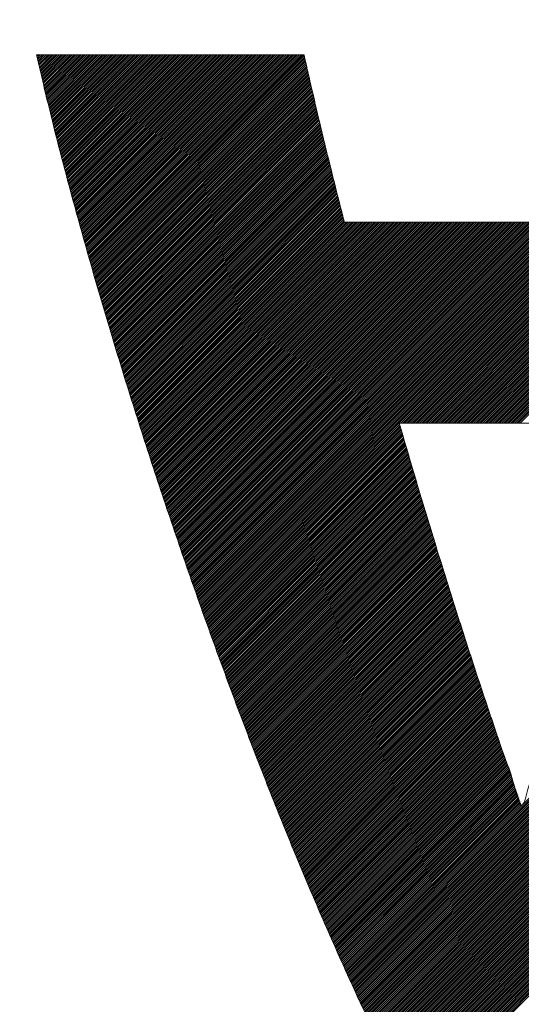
# Model space of a CAD drawing. Header units: millimetres. Extents: x 0 to 1071, y 0 to 742.
# Tile 62 of 126: x 157.36 to 159.76, y 485.36 to 490.07. Entities that reach past the tile are written whole.
import ezdxf

# ---------------------------------------------------------------- set-up
doc = ezdxf.new("R2010")
doc.units = ezdxf.units.MM
doc.header["$LTSCALE"] = 0.454724
doc.layers.add('NoLayerName_001', color=7, linetype='Continuous')
doc.layers.add('NoLayerName_002', color=7, linetype='Continuous')

# ---------------------------------------------------------------- blocks, each defined once
blk = doc.blocks.new('JZB_0009')
at = {"layer": 'NoLayerName_002', "color": 7, "linetype": 'Continuous', "lineweight": 25}
for p, q in [((23.442, 4.8402), (23.4402, 4.8384)), ((23.4509, 4.8402), (23.4419, 4.8312)), ((23.4599, 4.8402), (23.4437, 4.824)), ((23.4688, 4.8402), (23.4454, 4.8168)), ((23.4777, 4.8402), (23.4471, 4.8097)), ((23.4866, 4.8402), (23.4488, 4.8025)), ((23.4955, 4.8402), (23.4506, 4.7953)), ((23.5044, 4.8402), (23.4523, 4.7881)), ((23.5133, 4.8402), (23.454, 4.7809)), ((23.5222, 4.8402), (23.4557, 4.7737)), ((23.5311, 4.8402), (23.4575, 4.7666)), ((23.54, 4.8402), (23.4592, 4.7594)), ((23.5489, 4.8402), (23.4609, 4.7522)), ((23.5578, 4.8402), (23.4627, 4.745)), ((23.5668, 4.8402), (23.4644, 4.7378)), ((23.5757, 4.8402), (23.4661, 4.7307)), ((23.5846, 4.8402), (23.4678, 4.7235)), ((23.5935, 4.8402), (23.4696, 4.7163)), ((23.6024, 4.8402), (23.4713, 4.7091)), ((23.6113, 4.8402), (23.473, 4.7019)), ((23.6202, 4.8402), (23.4747, 4.6948)), ((23.6291, 4.8402), (23.4765, 4.6876)), ((23.638, 4.8402), (23.4782, 4.6804)), ((23.6469, 4.8402), (23.4799, 4.6732)), ((23.6558, 4.8402), (23.4817, 4.666)), ((23.6648, 4.8402), (23.4834, 4.6588)), ((23.6737, 4.8402), (23.4851, 4.6517)), ((23.6826, 4.8402), (23.4868, 4.6445)), ((23.6915, 4.8402), (23.4886, 4.6373)), ((23.7004, 4.8402), (23.4903, 4.6301)), ((23.7093, 4.8402), (23.492, 4.6229)), ((23.7182, 4.8402), (23.4937, 4.6158)), ((23.7271, 4.8402), (23.4955, 4.6086)), ((23.736, 4.8402), (23.4972, 4.6014)), ((23.7449, 4.8402), (23.4989, 4.5942)), ((23.7538, 4.8402), (23.5007, 4.587)), ((23.7627, 4.8402), (23.5024, 4.5799)), ((23.7717, 4.8402), (23.5041, 4.5727)), ((23.7806, 4.8402), (23.5058, 4.5655)), ((23.7895, 4.8402), (23.5076, 4.5583)), ((23.7984, 4.8402), (23.5093, 4.5511)), ((23.8073, 4.8402), (23.511, 4.5439)), ((23.8162, 4.8402), (23.5128, 4.5368)), ((23.8251, 4.8402), (23.5147, 4.5298)), ((23.834, 4.8402), (23.5165, 4.5227)), ((23.8429, 4.8402), (23.5183, 4.5156)), ((23.8518, 4.8402), (23.5201, 4.5085)), ((23.8607, 4.8402), (23.522, 4.5015)), ((23.8696, 4.8402), (23.5238, 4.4944)), ((23.8786, 4.8402), (23.5256, 4.4873)), ((23.8875, 4.8402), (23.5275, 4.4802)), ((23.8964, 4.8402), (23.5293, 4.4731)), ((23.9053, 4.8402), (23.5311, 4.4661)), ((23.9142, 4.8402), (23.533, 4.459)), ((23.9231, 4.8402), (23.5348, 4.4519)), ((23.932, 4.8402), (23.5366, 4.4448)), ((23.9409, 4.8402), (23.5384, 4.4377)), ((23.9498, 4.8402), (23.5403, 4.4307)), ((23.9587, 4.8402), (23.5421, 4.4236)), ((23.9676, 4.8402), (23.5439, 4.4165)), ((23.9765, 4.8402), (23.5458, 4.4094)), ((23.9855, 4.8402), (23.5476, 4.4023)), ((23.9944, 4.8402), (23.5494, 4.3953)), ((24.0033, 4.8402), (23.5512, 4.3882)), ((24.0122, 4.8402), (23.5531, 4.3811)), ((24.0211, 4.8402), (23.5549, 4.374)), ((24.03, 4.8402), (23.5567, 4.3669)), ((24.0389, 4.8402), (23.5586, 4.3599)), ((24.0478, 4.8402), (23.5604, 4.3528)), ((24.0567, 4.8402), (23.5622, 4.3457)), ((24.0656, 4.8402), (23.564, 4.3386)), ((24.0745, 4.8402), (23.5659, 4.3316)), ((24.0834, 4.8402), (23.5677, 4.3245)), ((24.0924, 4.8402), (23.5695, 4.3174)), ((24.1013, 4.8402), (23.5714, 4.3103)), ((24.1102, 4.8402), (23.5732, 4.3032)), ((24.1191, 4.8402), (23.575, 4.2962)), ((24.128, 4.8402), (23.5769, 4.2891)), ((24.1369, 4.8402), (23.5787, 4.282)), ((24.1458, 4.8402), (23.5805, 4.2749)), ((24.1547, 4.8402), (23.5823, 4.2678)), ((24.1636, 4.8402), (23.5842, 4.2608)), ((24.1725, 4.8402), (23.586, 4.2537)), ((24.1814, 4.8402), (23.5878, 4.2466)), ((24.1903, 4.8402), (23.5897, 4.2395)), ((24.1993, 4.8402), (23.5915, 4.2325)), ((24.2082, 4.8402), (23.5935, 4.2255)), ((24.2171, 4.8402), (23.5955, 4.2186)), ((24.226, 4.8402), (23.5974, 4.2117)), ((24.2349, 4.8402), (23.5994, 4.2047)), ((24.2438, 4.8402), (23.6013, 4.1978)), ((24.2527, 4.8402), (23.6033, 4.1908)), ((24.2616, 4.8402), (23.6053, 4.1839)), ((24.2705, 4.8402), (23.6072, 4.1769)), ((24.2794, 4.8402), (23.6092, 4.17)), ((24.2883, 4.8402), (23.6112, 4.163)), ((24.2972, 4.8402), (23.6131, 4.1561)), ((24.3062, 4.8402), (23.6151, 4.1491)), ((24.3151, 4.8402), (23.617, 4.1422)), ((24.324, 4.8402), (23.619, 4.1352)), ((24.3329, 4.8402), (23.621, 4.1283)), ((24.3418, 4.8402), (23.6229, 4.1213)), ((24.3507, 4.8402), (23.6249, 4.1144)), ((24.3596, 4.8402), (23.6268, 4.1074)), ((24.3685, 4.8402), (23.6288, 4.1005)), ((24.3774, 4.8402), (23.6308, 4.0935)), ((24.3863, 4.8402), (23.6327, 4.0866)), ((24.3952, 4.8402), (23.6347, 4.0797)), ((24.4042, 4.8402), (23.6366, 4.0727)), ((24.4131, 4.8402), (23.6386, 4.0658)), ((24.422, 4.8402), (23.6406, 4.0588)), ((24.4309, 4.8402), (23.6425, 4.0519)), ((24.4398, 4.8402), (23.6445, 4.0449)), ((24.4487, 4.8402), (23.6464, 4.038)), ((24.4576, 4.8402), (23.6484, 4.031)), ((24.4665, 4.8402), (23.6504, 4.0241)), ((24.4754, 4.8402), (23.6523, 4.0171)), ((24.4843, 4.8402), (23.6543, 4.0102)), ((24.4932, 4.8402), (23.6563, 4.0032)), ((24.5021, 4.8402), (23.6582, 3.9963)), ((24.5111, 4.8402), (23.6602, 3.9893)), ((24.52, 4.8402), (23.6621, 3.9824)), ((24.5289, 4.8402), (23.6641, 3.9754)), ((24.5378, 4.8402), (23.6661, 3.9685)), ((24.5467, 4.8402), (23.668, 3.9615)), ((24.5556, 4.8402), (23.67, 3.9546)), ((24.5645, 4.8402), (23.6719, 3.9477)), ((24.5734, 4.8402), (23.6739, 3.9407)), ((24.5823, 4.8402), (23.6759, 3.9338)), ((24.5912, 4.8402), (23.6778, 3.9268)), ((24.6001, 4.8402), (23.6798, 3.9199)), ((24.609, 4.8402), (23.6817, 3.9129)), ((24.618, 4.8402), (23.6837, 3.906)), ((24.6269, 4.8402), (23.6857, 3.899)), ((24.6358, 4.8402), (23.6876, 3.8921)), ((24.6447, 4.8402), (23.6896, 3.8851)), ((24.6536, 4.8402), (23.6916, 3.8782)), ((24.6625, 4.8402), (23.6935, 3.8712)), ((24.6714, 4.8402), (23.6955, 3.8643)), ((24.6803, 4.8402), (23.6974, 3.8573)), ((24.6892, 4.8402), (23.6994, 3.8504)), ((24.6981, 4.8402), (23.7014, 3.8434)), ((24.707, 4.8402), (23.7033, 3.8365)), ((24.7159, 4.8402), (23.7053, 3.8295)), ((24.7207, 4.8361), (23.7072, 3.8226)), ((24.7224, 4.8289), (23.7092, 3.8157)), ((24.7241, 4.8216), (23.7112, 3.8087)), ((24.7258, 4.8144), (23.7131, 3.8018)), ((24.7275, 4.8072), (23.7151, 3.7948)), ((24.7291, 4.8), (23.717, 3.7879)), ((27.4152, 4.8402), (25.6551, 3.0801)), ((27.4241, 4.8402), (25.664, 3.0801)), ((27.433, 4.8402), (25.6729, 3.0801)), ((27.4419, 4.8402), (25.6818, 3.0801)), ((27.4508, 4.8402), (25.6907, 3.0801)), ((27.4597, 4.8402), (25.6996, 3.0801)), ((27.4687, 4.8402), (25.7085, 3.0801)), ((27.4776, 4.8402), (25.7174, 3.0801)), ((27.4865, 4.8402), (25.7263, 3.0801)), ((27.4954, 4.8402), (25.7352, 3.0801)), ((27.5043, 4.8402), (25.7441, 3.0801)), ((27.5132, 4.8402), (25.7531, 3.0801)), ((24.7308, 4.7927), (23.719, 3.7809)), ((24.7325, 4.7855), (23.721, 3.774)), ((24.7342, 4.7783), (23.7229, 3.767)), ((24.7358, 4.771), (23.7249, 3.7601)), ((24.7375, 4.7638), (23.7269, 3.7531)), ((24.7392, 4.7566), (23.7288, 3.7462)), ((24.7409, 4.7493), (23.7308, 3.7392)), ((24.7426, 4.7421), (23.7327, 3.7323)), ((24.7442, 4.7349), (23.7347, 3.7253)), ((24.7459, 4.7276), (23.7367, 3.7184)), ((24.7476, 4.7204), (23.7386, 3.7114)), ((24.7493, 4.7132), (23.7406, 3.7045)), ((24.7509, 4.706), (23.7425, 3.6975)), ((24.7526, 4.6987), (23.7445, 3.6906)), ((24.7543, 4.6915), (23.7465, 3.6837)), ((24.756, 4.6843), (23.7484, 3.6767)), ((24.7577, 4.677), (23.7504, 3.6698)), ((24.7593, 4.6698), (23.7523, 3.6628)), ((24.761, 4.6626), (23.7543, 3.6559)), ((24.7627, 4.6553), (23.7563, 3.6489)), ((24.7644, 4.6481), (23.7582, 3.642)), ((24.766, 4.6409), (23.7602, 3.635)), ((24.7677, 4.6336), (23.7622, 3.6281)), ((24.7694, 4.6264), (23.7641, 3.6211)), ((24.7711, 4.6192), (23.7661, 3.6142)), ((24.7728, 4.612), (23.768, 3.6072)), ((24.7744, 4.6047), (23.77, 3.6003)), ((24.7761, 4.5975), (23.7721, 3.5935)), ((24.7778, 4.5903), (23.7742, 3.5867)), ((24.7795, 4.583), (23.7763, 3.5799)), ((24.7811, 4.5758), (23.7785, 3.5731)), ((24.7828, 4.5686), (23.7806, 3.5663)), ((24.7845, 4.5613), (23.7827, 3.5595)), ((24.7862, 4.5541), (23.7848, 3.5527)), ((24.7879, 4.5469), (23.7869, 3.5459)), ((24.7895, 4.5396), (23.789, 3.5391)), ((24.7912, 4.5324), (23.7911, 3.5323)), ((24.7929, 4.5252), (23.7932, 3.5255)), ((24.7946, 4.518), (23.7954, 3.5187)), ((24.7962, 4.5107), (23.7975, 3.5119)), ((24.7979, 4.5035), (23.7996, 3.5051)), ((24.7996, 4.4963), (23.8017, 3.4984)), ((24.8013, 4.489), (23.8038, 3.4916)), ((24.803, 4.4818), (23.8059, 3.4848)), ((24.8046, 4.4746), (23.808, 3.478)), ((24.8063, 4.4673), (23.8101, 3.4712)), ((24.808, 4.4601), (23.8123, 3.4644)), ((24.8097, 4.4529), (23.8144, 3.4576)), ((24.8114, 4.4457), (23.8165, 3.4508)), ((24.8132, 4.4386), (23.8186, 3.444)), ((24.815, 4.4315), (23.8207, 3.4372)), ((24.8168, 4.4243), (23.8228, 3.4304)), ((24.8185, 4.4172), (23.8249, 3.4236)), ((24.8203, 4.4101), (23.827, 3.4168)), ((24.8221, 4.403), (23.8292, 3.41)), ((24.8239, 4.3958), (23.8313, 3.4032)), ((24.8257, 4.3887), (23.8334, 3.3964)), ((24.8274, 4.3816), (23.8355, 3.3896)), ((24.8292, 4.3744), (23.8376, 3.3828)), ((24.831, 4.3673), (23.8397, 3.376)), ((24.8328, 4.3602), (23.8418, 3.3692)), ((24.8346, 4.353), (23.8439, 3.3624)), ((24.8363, 4.3459), (23.8461, 3.3556)), ((24.8381, 4.3388), (23.8482, 3.3488)), ((24.8399, 4.3317), (23.8503, 3.342)), ((24.8417, 4.3245), (23.8524, 3.3352)), ((24.8434, 4.3174), (23.8545, 3.3285)), ((24.8452, 4.3103), (23.8566, 3.3217)), ((24.847, 4.3031), (23.8587, 3.3149)), ((24.8488, 4.296), (23.8608, 3.3081)), ((24.8506, 4.2889), (23.8629, 3.3013)), ((24.8523, 4.2818), (23.8651, 3.2945)), ((24.8541, 4.2746), (23.8672, 3.2877)), ((24.8559, 4.2675), (23.8693, 3.2809)), ((24.8577, 4.2604), (23.8714, 3.2741)), ((24.8595, 4.2532), (23.8735, 3.2673)), ((24.8612, 4.2461), (23.8756, 3.2605)), ((24.863, 4.239), (23.8777, 3.2537)), ((24.8648, 4.2318), (23.8798, 3.2469)), ((24.8666, 4.2247), (23.882, 3.2401)), ((24.8684, 4.2176), (23.8841, 3.2333)), ((24.8701, 4.2105), (23.8862, 3.2265)), ((24.8719, 4.2033), (23.8883, 3.2197)), ((24.8737, 4.1962), (23.8904, 3.2129)), ((24.8755, 4.1891), (23.8925, 3.2061)), ((24.8772, 4.1819), (23.8946, 3.1993)), ((24.879, 4.1748), (23.8967, 3.1925)), ((24.8808, 4.1677), (23.8989, 3.1857)), ((24.8826, 4.1605), (23.901, 3.1789)), ((24.8844, 4.1534), (23.9031, 3.1721)), ((24.8861, 4.1463), (23.9052, 3.1653)), ((24.8879, 4.1392), (23.9073, 3.1585)), ((24.8897, 4.132), (23.9094, 3.1518)), ((24.8915, 4.1249), (23.9115, 3.145)), ((24.8933, 4.1178), (23.9136, 3.1382)), ((24.895, 4.1106), (23.9158, 3.1314)), ((24.8968, 4.1035), (23.9179, 3.1246)), ((24.8986, 4.0964), (23.92, 3.1178)), ((24.9004, 4.0892), (23.9221, 3.111)), ((24.9021, 4.0821), (23.9242, 3.1042)), ((24.9039, 4.075), (23.9263, 3.0974)), ((24.9057, 4.0679), (23.9284, 3.0906)), ((24.9075, 4.0607), (23.9305, 3.0838)), ((24.9093, 4.0536), (23.9327, 3.077)), ((24.911, 4.0465), (23.9348, 3.0702)), ((24.9137, 4.0402), (23.9369, 3.0634)), ((24.9226, 4.0402), (23.939, 3.0566)), ((24.9315, 4.0402), (23.9411, 3.0498)), ((24.9404, 4.0402), (23.9432, 3.043)), ((24.9493, 4.0402), (23.9453, 3.0362)), ((24.9582, 4.0402), (23.9474, 3.0294)), ((24.9671, 4.0402), (23.9496, 3.0226)), ((24.976, 4.0402), (23.9517, 3.0158)), ((24.9849, 4.0402), (23.9538, 3.009)), ((24.9938, 4.0402), (23.9559, 3.0022)), ((25.0027, 4.0402), (23.958, 2.9954)), ((25.0116, 4.0402), (23.9601, 2.9886)), ((25.0206, 4.0402), (23.9622, 2.9818)), ((25.0295, 4.0402), (23.9643, 2.9751)), ((25.0384, 4.0402), (23.9665, 2.9683)), ((25.0473, 4.0402), (23.9686, 2.9615)), ((25.0562, 4.0402), (23.9707, 2.9547)), ((25.0651, 4.0402), (23.9729, 2.948)), ((25.074, 4.0402), (23.9751, 2.9413)), ((25.0829, 4.0402), (23.9774, 2.9346)), ((25.0918, 4.0402), (23.9796, 2.928)), ((25.1007, 4.0402), (23.9819, 2.9213)), ((25.1096, 4.0402), (23.9841, 2.9147)), ((25.1186, 4.0402), (23.9864, 2.908)), ((25.1275, 4.0402), (23.9886, 2.9013)), ((25.1364, 4.0402), (23.9909, 2.8947)), ((25.1453, 4.0402), (23.9931, 2.888)), ((25.1542, 4.0402), (23.9954, 2.8814)), ((25.1631, 4.0402), (23.9976, 2.8747)), ((25.172, 4.0402), (23.9999, 2.868)), ((25.1809, 4.0402), (24.0021, 2.8614)), ((25.1898, 4.0402), (24.0044, 2.8547)), ((25.1987, 4.0402), (24.0066, 2.8481)), ((25.2076, 4.0402), (24.0088, 2.8414)), ((25.2165, 4.0402), (24.0111, 2.8347)), ((25.2255, 4.0402), (24.0133, 2.8281)), ((25.2344, 4.0402), (24.0156, 2.8214)), ((25.2433, 4.0402), (24.0178, 2.8148)), ((25.2522, 4.0402), (24.0201, 2.8081)), ((25.2611, 4.0402), (24.0223, 2.8014)), ((25.27, 4.0402), (24.0246, 2.7948)), ((25.2789, 4.0402), (24.0268, 2.7881)), ((25.2878, 4.0402), (24.0291, 2.7814)), ((25.2967, 4.0402), (24.0313, 2.7748)), ((25.3056, 4.0402), (24.0336, 2.7681)), ((25.3145, 4.0402), (24.0358, 2.7615)), ((25.3234, 4.0402), (24.0381, 2.7548)), ((25.3324, 4.0402), (24.0403, 2.7481)), ((25.3413, 4.0402), (24.0426, 2.7415)), ((25.3502, 4.0402), (24.0448, 2.7348)), ((25.3591, 4.0402), (24.0471, 2.7282)), ((25.368, 4.0402), (24.0493, 2.7215)), ((25.3769, 4.0402), (24.0516, 2.7148)), ((25.3858, 4.0402), (24.0538, 2.7082)), ((25.3947, 4.0402), (24.0561, 2.7015)), ((25.4036, 4.0402), (24.0583, 2.6949)), ((25.4125, 4.0402), (24.0606, 2.6882)), ((25.4214, 4.0402), (24.0628, 2.6815)), ((25.4303, 4.0402), (24.0651, 2.6749)), ((25.4393, 4.0402), (24.0673, 2.6682)), ((25.4482, 4.0402), (24.0695, 2.6616)), ((25.4571, 4.0402), (24.0718, 2.6549)), ((25.466, 4.0402), (24.074, 2.6482)), ((25.4749, 4.0402), (24.0763, 2.6416)), ((25.4838, 4.0402), (24.0785, 2.6349)), ((25.4927, 4.0402), (24.0808, 2.6283)), ((25.5016, 4.0402), (24.083, 2.6216)), ((25.5105, 4.0402), (24.0853, 2.6149)), ((25.5194, 4.0402), (24.0875, 2.6083)), ((25.5283, 4.0402), (24.0898, 2.6016)), ((25.5372, 4.0402), (24.092, 2.595)), ((25.5462, 4.0402), (24.0943, 2.5883)), ((25.5551, 4.0402), (24.0965, 2.5816)), ((25.564, 4.0402), (24.0988, 2.575)), ((25.5729, 4.0402), (24.101, 2.5683)), ((25.5818, 4.0402), (24.1033, 2.5617)), ((25.5907, 4.0402), (24.1055, 2.555)), ((25.5996, 4.0402), (24.1078, 2.5483)), ((25.6085, 4.0402), (24.11, 2.5417)), ((25.6174, 4.0402), (24.1123, 2.535)), ((25.6263, 4.0402), (24.1145, 2.5284)), ((25.6352, 4.0402), (24.1168, 2.5217)), ((25.6441, 4.0402), (24.119, 2.515)), ((25.6531, 4.0402), (24.1213, 2.5084)), ((25.662, 4.0402), (24.1235, 2.5017)), ((25.6709, 4.0402), (24.1258, 2.4951)), ((25.6798, 4.0402), (24.128, 2.4884)), ((25.6887, 4.0402), (24.1302, 2.4817)), ((25.6976, 4.0402), (24.1325, 2.4751)), ((25.7065, 4.0402), (24.1347, 2.4684)), ((25.7154, 4.0402), (24.137, 2.4618)), ((25.7243, 4.0402), (24.1392, 2.4551)), ((25.7332, 4.0402), (24.1415, 2.4484)), ((25.7421, 4.0402), (24.1437, 2.4418)), ((25.751, 4.0402), (24.146, 2.4351)), ((25.76, 4.0402), (24.1482, 2.4285)), ((25.7689, 4.0402), (24.1505, 2.4218)), ((25.7778, 4.0402), (24.1527, 2.4151)), ((25.7867, 4.0402), (24.155, 2.4085)), ((25.7956, 4.0402), (24.1572, 2.4018)), ((25.8045, 4.0402), (24.1595, 2.3952)), ((25.8134, 4.0402), (24.1617, 2.3885)), ((25.8223, 4.0402), (24.164, 2.3818)), ((25.8312, 4.0402), (24.1662, 2.3752)), ((25.8401, 4.0402), (24.1685, 2.3685)), ((25.849, 4.0402), (24.1707, 2.3619)), ((25.858, 4.0402), (24.173, 2.3552)), ((25.8669, 4.0402), (24.1752, 2.3485)), ((25.8758, 4.0402), (24.1775, 2.3419)), ((25.8847, 4.0402), (24.1797, 2.3352)), ((25.8936, 4.0402), (24.182, 2.3286)), ((25.9025, 4.0402), (24.1842, 2.3219)), ((25.9114, 4.0402), (24.1865, 2.3152)), ((25.9203, 4.0402), (24.1887, 2.3086)), ((25.9292, 4.0402), (24.191, 2.302)), ((25.9381, 4.0402), (24.1934, 2.2954)), ((25.947, 4.0402), (24.1958, 2.2889)), ((25.9559, 4.0402), (24.1982, 2.2824)), ((25.9649, 4.0402), (24.2005, 2.2759)), ((25.9738, 4.0402), (24.2029, 2.2693)), ((25.9827, 4.0402), (24.2053, 2.2628)), ((25.9916, 4.0402), (24.2077, 2.2563)), ((26.0005, 4.0402), (24.21, 2.2497)), ((26.0094, 4.0402), (24.2124, 2.2432)), ((26.0183, 4.0402), (24.2148, 2.2367)), ((26.0272, 4.0402), (24.2172, 2.2302)), ((26.0361, 4.0402), (24.2196, 2.2236)), ((26.045, 4.0402), (24.2219, 2.2171)), ((26.0539, 4.0402), (24.2243, 2.2106)), ((26.0628, 4.0402), (24.2267, 2.204)), ((26.0718, 4.0402), (24.2291, 2.1975)), ((26.0807, 4.0402), (24.2315, 2.191)), ((26.0896, 4.0402), (24.2338, 2.1844)), ((26.0985, 4.0402), (24.2362, 2.1779)), ((26.1074, 4.0402), (24.2386, 2.1714)), ((26.1163, 4.0402), (24.241, 2.1649)), ((26.1252, 4.0402), (24.2434, 2.1583)), ((26.1341, 4.0402), (24.2457, 2.1518)), ((26.143, 4.0402), (25.1829, 3.0801)), ((26.1519, 4.0402), (25.1918, 3.0801)), ((26.1608, 4.0402), (25.2007, 3.0801)), ((26.1697, 4.0402), (25.2096, 3.0801)), ((26.1787, 4.0402), (25.2185, 3.0801)), ((26.1876, 4.0402), (25.2275, 3.0801)), ((26.1965, 4.0402), (25.2364, 3.0801)), ((26.2054, 4.0402), (25.2453, 3.0801)), ((26.2143, 4.0402), (25.2542, 3.0801)), ((26.2232, 4.0402), (25.2631, 3.0801)), ((26.2321, 4.0402), (25.272, 3.0801)), ((26.241, 4.0402), (25.2809, 3.0801)), ((26.2499, 4.0402), (25.2898, 3.0801)), ((26.2588, 4.0402), (25.2987, 3.0801)), ((26.2677, 4.0402), (25.3076, 3.0801)), ((26.2766, 4.0402), (25.3165, 3.0801)), ((26.2856, 4.0402), (25.3254, 3.0801)), ((26.2945, 4.0402), (25.3344, 3.0801)), ((26.3034, 4.0402), (25.3433, 3.0801)), ((26.3123, 4.0402), (25.3522, 3.0801)), ((26.3212, 4.0402), (25.3611, 3.0801)), ((26.3301, 4.0402), (25.37, 3.0801)), ((26.339, 4.0402), (25.3789, 3.0801)), ((26.3479, 4.0402), (25.3878, 3.0801)), ((26.3568, 4.0402), (25.3967, 3.0801)), ((26.3657, 4.0402), (25.4056, 3.0801)), ((26.3746, 4.0402), (25.4145, 3.0801)), ((26.3835, 4.0402), (25.4234, 3.0801)), ((26.3925, 4.0402), (25.4323, 3.0801)), ((26.4014, 4.0402), (25.4413, 3.0801)), ((26.4103, 4.0402), (25.4502, 3.0801)), ((26.4192, 4.0402), (25.4591, 3.0801)), ((26.4281, 4.0402), (25.468, 3.0801)), ((26.437, 4.0402), (25.4769, 3.0801)), ((26.4459, 4.0402), (25.4858, 3.0801)), ((26.4548, 4.0402), (25.4947, 3.0801)), ((26.4637, 4.0402), (25.5036, 3.0801)), ((26.4726, 4.0402), (25.5125, 3.0801)), ((26.4815, 4.0402), (25.5214, 3.0801)), ((26.4904, 4.0402), (25.5303, 3.0801)), ((26.4994, 4.0402), (25.5393, 3.0801)), ((26.5083, 4.0402), (25.5482, 3.0801)), ((26.5172, 4.0402), (25.5571, 3.0801)), ((26.5261, 4.0402), (25.566, 3.0801)), ((26.535, 4.0402), (25.5749, 3.0801)), ((26.5439, 4.0402), (25.5838, 3.0801)), ((26.5528, 4.0402), (25.5927, 3.0801)), ((26.5617, 4.0402), (25.6016, 3.0801)), ((26.5706, 4.0402), (25.6105, 3.0801)), ((26.5795, 4.0402), (25.6194, 3.0801)), ((26.5884, 4.0402), (25.6283, 3.0801)), ((26.5973, 4.0402), (25.6372, 3.0801)), ((26.6063, 4.0402), (25.6462, 3.0801)), ((25.1768, 3.074), (24.2481, 2.1453)), ((25.1788, 3.0671), (24.2505, 2.1387)), ((25.1808, 3.0602), (24.2529, 2.1322)), ((27.5878, 3.0796), (24.9358, 0.4276)), ((27.5837, 3.0667), (24.9386, 0.4215)), ((25.1828, 3.0533), (24.2553, 2.1257)), ((25.1849, 3.0464), (24.2576, 2.1192)), ((25.1869, 3.0395), (24.26, 2.1126)), ((25.1889, 3.0326), (24.2624, 2.1061)), ((25.1909, 3.0257), (24.2648, 2.0996)), ((25.1929, 3.0188), (24.2672, 2.093)), ((25.1949, 3.0119), (24.2695, 2.0865)), ((27.5797, 3.0538), (24.9414, 0.4154)), ((27.5757, 3.0409), (24.9442, 0.4093)), ((27.5717, 3.0279), (24.947, 0.4032)), ((27.5677, 3.015), (24.9498, 0.3971)), ((25.1969, 3.005), (24.2719, 2.08)), ((25.1989, 2.9981), (24.2743, 2.0735)), ((25.201, 2.9912), (24.2767, 2.0669)), ((25.203, 2.9843), (24.279, 2.0604)), ((25.205, 2.9774), (24.2814, 2.0539)), ((25.207, 2.9705), (24.2838, 2.0473)), ((27.5636, 3.0021), (24.9526, 0.391)), ((27.5596, 2.9892), (24.9554, 0.3849)), ((27.5556, 2.9762), (24.9582, 0.3788)), ((25.209, 2.9637), (24.2862, 2.0408)), ((25.2111, 2.9568), (24.2886, 2.0343)), ((25.2131, 2.9499), (24.2909, 2.0278)), ((25.2151, 2.943), (24.2933, 2.0212)), ((25.2171, 2.9361), (24.2957, 2.0147)), ((25.2191, 2.9292), (24.2981, 2.0082)), ((25.2212, 2.9223), (24.3005, 2.0016)), ((27.5516, 2.9633), (24.961, 0.3727)), ((27.5475, 2.9503), (24.9638, 0.3666)), ((27.543, 2.9368), (24.9666, 0.3605)), ((27.5384, 2.9234), (24.9694, 0.3544)), ((25.2232, 2.9154), (24.3028, 1.9951)), ((25.2252, 2.9086), (24.3052, 1.9886)), ((25.2272, 2.9017), (24.3076, 1.982)), ((25.2292, 2.8948), (24.31, 1.9755)), ((25.2313, 2.8879), (24.3124, 1.969)), ((25.2333, 2.881), (24.3147, 1.9625)), ((25.2353, 2.8741), (24.3171, 1.9559)), ((27.5339, 2.91), (24.9722, 0.3483)), ((27.5293, 2.8965), (24.975, 0.3422)), ((27.5248, 2.8831), (24.9778, 0.3361)), ((25.2373, 2.8672), (24.3195, 1.9494)), ((25.2393, 2.8603), (24.3219, 1.9429)), ((25.2414, 2.8535), (24.3243, 1.9363)), ((25.2434, 2.8466), (24.3266, 1.9298)), ((25.2455, 2.8397), (24.329, 1.9233)), ((25.2475, 2.8329), (24.3314, 1.9168)), ((25.2496, 2.826), (24.3338, 1.9102)), ((27.5203, 2.8696), (24.9806, 0.33)), ((27.5157, 2.8562), (24.9834, 0.3239)), ((27.5112, 2.8427), (24.9862, 0.3178)), ((27.5066, 2.8293), (24.989, 0.3117)), ((25.2517, 2.8192), (24.3362, 1.9037)), ((25.2537, 2.8124), (24.3385, 1.8972)), ((25.2558, 2.8055), (24.3409, 1.8906)), ((25.2579, 2.7987), (24.3433, 1.8841)), ((25.2599, 2.7918), (24.3457, 1.8776)), ((25.262, 2.785), (24.348, 1.8711)), ((25.264, 2.7781), (24.3504, 1.8645)), ((27.5021, 2.8158), (24.9919, 0.3056)), ((27.4976, 2.8024), (24.9947, 0.2995)), ((27.493, 2.7889), (24.9975, 0.2934)), ((25.2661, 2.7713), (24.3528, 1.858)), ((25.2682, 2.7645), (24.3552, 1.8515)), ((25.2702, 2.7576), (24.3576, 1.8449)), ((25.2723, 2.7508), (24.3599, 1.8384)), ((25.2744, 2.7439), (24.3623, 1.8319)), ((25.2764, 2.7371), (24.3647, 1.8254)), ((25.2785, 2.7302), (24.3671, 1.8188)), ((27.4885, 2.7755), (25.0003, 0.2873)), ((27.4839, 2.762), (25.0031, 0.2812)), ((27.4794, 2.7486), (25.0059, 0.275)), ((27.4749, 2.7351), (25.0088, 0.269)), ((25.2806, 2.7234), (24.3695, 1.8123)), ((25.2826, 2.7166), (24.3718, 1.8058)), ((25.2847, 2.7097), (24.3742, 1.7992)), ((25.2868, 2.7029), (24.3766, 1.7927)), ((25.2888, 2.696), (24.379, 1.7862)), ((25.2909, 2.6892), (24.3814, 1.7796)), ((25.293, 2.6823), (24.3837, 1.7731)), ((27.4703, 2.7217), (25.0117, 0.263)), ((27.4658, 2.7082), (25.0146, 0.257)), ((27.4612, 2.6948), (25.0175, 0.251)), ((25.295, 2.6755), (24.3861, 1.7666)), ((25.2971, 2.6687), (24.3885, 1.7601)), ((25.2992, 2.6618), (24.3909, 1.7535)), ((25.3012, 2.655), (24.3933, 1.747)), ((25.3033, 2.6481), (24.3956, 1.7405)), ((25.3054, 2.6413), (24.398, 1.7339)), ((27.4567, 2.6813), (25.0204, 0.245)), ((27.4522, 2.6679), (25.0233, 0.2391)), ((27.4476, 2.6544), (25.0262, 0.2331)), ((27.4431, 2.641), (25.0292, 0.2271)), ((25.3074, 2.6344), (24.4004, 1.7274)), ((25.3095, 2.6276), (24.4028, 1.7209)), ((25.3116, 2.6208), (24.4052, 1.7144)), ((25.3136, 2.6139), (24.4075, 1.7078)), ((25.3157, 2.6071), (24.4099, 1.7013)), ((25.3178, 2.6002), (24.4123, 1.6948)), ((25.3198, 2.5934), (24.4147, 1.6882)), ((27.4385, 2.6275), (25.0321, 0.2211)), ((27.434, 2.6141), (25.035, 0.2151)), ((27.4295, 2.6006), (25.0379, 0.2091)), ((25.3219, 2.5865), (24.4171, 1.6817)), ((25.3239, 2.5797), (24.4194, 1.6752)), ((25.326, 2.5729), (24.4219, 1.6687)), ((25.3281, 2.566), (24.4244, 1.6623)), ((25.3301, 2.5592), (24.4269, 1.6559)), ((25.3322, 2.5523), (24.4293, 1.6495)), ((25.3343, 2.5455), (24.4318, 1.643)), ((27.4249, 2.5872), (25.0408, 0.2031)), ((27.4204, 2.5737), (25.0437, 0.1971)), ((27.4158, 2.5603), (25.0466, 0.1911)), ((27.4113, 2.5469), (25.0495, 0.1851)), ((25.3363, 2.5386), (24.4343, 1.6366)), ((25.3384, 2.5318), (24.4368, 1.6302)), ((25.3405, 2.525), (24.4393, 1.6238)), ((25.3425, 2.5181), (24.4418, 1.6173)), ((25.3446, 2.5113), (24.4442, 1.6109)), ((25.3467, 2.5044), (24.4467, 1.6045)), ((25.3487, 2.4976), (24.4492, 1.598)), ((27.4068, 2.5334), (25.0524, 0.1791)), ((27.4022, 2.52), (25.0553, 0.1731)), ((27.3977, 2.5065), (25.0583, 0.1671)), ((25.3509, 2.4908), (24.4517, 1.5916)), ((25.353, 2.484), (24.4542, 1.5852)), ((25.3551, 2.4772), (24.4566, 1.5788)), ((25.3572, 2.4705), (24.4591, 1.5723)), ((25.3594, 2.4637), (24.4616, 1.5659)), ((25.3615, 2.4569), (24.4641, 1.5595)), ((25.3636, 2.4501), (24.4666, 1.553)), ((27.3932, 2.4931), (25.0612, 0.1611)), ((27.3886, 2.4796), (25.0641, 0.1551)), ((27.3841, 2.4662), (25.067, 0.1491)), ((27.3795, 2.4527), (25.0699, 0.1431)), ((25.3658, 2.4433), (24.469, 1.5466)), ((25.3679, 2.4366), (24.4715, 1.5402)), ((25.37, 2.4298), (24.474, 1.5338)), ((25.3721, 2.423), (24.4765, 1.5273)), ((25.3743, 2.4162), (24.479, 1.5209)), ((25.3764, 2.4094), (24.4814, 1.5145)), ((25.3785, 2.4026), (24.4839, 1.5081)), ((27.375, 2.4393), (25.0728, 0.1371)), ((27.3705, 2.4258), (25.0757, 0.1311)), ((27.3659, 2.4124), (25.0786, 0.1251)), ((25.3806, 2.3959), (24.4864, 1.5016)), ((25.3828, 2.3891), (24.4889, 1.4952)), ((25.3849, 2.3823), (24.4914, 1.4888)), ((25.387, 2.3755), (24.4938, 1.4823)), ((25.3891, 2.3687), (24.4963, 1.4759)), ((25.3913, 2.3619), (24.4988, 1.4695)), ((25.3934, 2.3552), (24.5013, 1.4631)), ((27.3614, 2.3989), (25.0815, 0.1191)), ((27.3568, 2.3855), (25.0845, 0.1131)), ((27.3523, 2.372), (25.0874, 0.1071)), ((27.3478, 2.3586), (25.0903, 0.1011)), ((25.3955, 2.3484), (24.5038, 1.4566)), ((25.3976, 2.3416), (24.5062, 1.4502)), ((25.3998, 2.3348), (24.5087, 1.4438)), ((25.4019, 2.328), (24.5112, 1.4373)), ((25.404, 2.3213), (24.5137, 1.4309)), ((25.4062, 2.3145), (24.5162, 1.4245)), ((25.4083, 2.3077), (24.5186, 1.4181)), ((27.3432, 2.3451), (25.0932, 0.0951)), ((27.3387, 2.3317), (25.0961, 0.0891)), ((27.3341, 2.3182), (25.099, 0.0831)), ((25.4104, 2.3009), (24.5211, 1.4116)), ((25.4125, 2.2941), (24.5236, 1.4052)), ((25.4147, 2.2873), (24.5261, 1.3988)), ((25.4168, 2.2806), (24.5286, 1.3924)), ((25.4189, 2.2738), (24.5311, 1.3859)), ((25.421, 2.267), (24.5335, 1.3795)), ((25.4232, 2.2602), (24.536, 1.3731)), ((27.3296, 2.3048), (25.1019, 0.0771)), ((27.3245, 2.2908), (25.1048, 0.0711)), ((27.3194, 2.2767), (25.1077, 0.0651)), ((27.3143, 2.2627), (25.1106, 0.0591)), ((25.4253, 2.2534), (24.5385, 1.3667)), ((25.4274, 2.2467), (24.5411, 1.3603)), ((25.4295, 2.2399), (24.5436, 1.354)), ((25.4317, 2.2331), (24.5462, 1.3476)), ((25.4338, 2.2263), (24.5487, 1.3413)), ((25.4359, 2.2195), (24.5513, 1.3349)), ((25.438, 2.2127), (24.5539, 1.3285)), ((27.3091, 2.2487), (25.1136, 0.0531)), ((27.304, 2.2347), (25.1165, 0.0471)), ((27.2989, 2.2207), (25.1194, 0.0411)), ((25.4402, 2.206), (24.5564, 1.3222)), ((25.4423, 2.1992), (24.559, 1.3158)), ((25.4444, 2.1924), (24.5615, 1.3095)), ((25.4465, 2.1856), (24.5641, 1.3031)), ((25.4487, 2.1788), (24.5666, 1.2968)), ((25.4508, 2.172), (24.5692, 1.2904)), ((25.4529, 2.1653), (24.5717, 1.2841)), ((27.2938, 2.2067), (25.1273, 0.0401)), ((27.2887, 2.1926), (25.1362, 0.0401)), ((27.2836, 2.1786), (25.1451, 0.0401)), ((27.2785, 2.1646), (25.154, 0.0401)), ((25.4551, 2.1585), (24.5743, 1.2777)), ((25.4572, 2.1517), (24.5768, 1.2713)), ((25.4594, 2.145), (24.5794, 1.265)), ((25.4615, 2.1383), (24.5819, 1.2586)), ((25.4637, 2.1315), (24.5845, 1.2523)), ((25.4659, 2.1248), (24.587, 1.2459)), ((25.4681, 2.1181), (24.5896, 1.2396)), ((27.2734, 2.1506), (25.1629, 0.0401)), ((27.2683, 2.1366), (25.1718, 0.0401)), ((27.2632, 2.1225), (25.1807, 0.0401)), ((25.4703, 2.1114), (24.5921, 1.2332)), ((25.4725, 2.1047), (24.5947, 1.2268)), ((25.4747, 2.0979), (24.5972, 1.2205)), ((25.4769, 2.0912), (24.5998, 1.2141)), ((25.4791, 2.0845), (24.6023, 1.2078)), ((25.4812, 2.0778), (24.6049, 1.2014)), ((25.4834, 2.0711), (24.6074, 1.1951)), ((27.2581, 2.1085), (25.1896, 0.0401)), ((27.2529, 2.0945), (25.1986, 0.0401)), ((27.2478, 2.0805), (25.2075, 0.0401)), ((25.4856, 2.0643), (24.61, 1.1887)), ((25.4878, 2.0576), (24.6125, 1.1823)), ((25.49, 2.0509), (24.6151, 1.176)), ((25.4922, 2.0442), (24.6176, 1.1696)), ((25.4944, 2.0375), (24.6202, 1.1633)), ((25.4966, 2.0307), (24.6228, 1.1569)), ((25.4988, 2.024), (24.6253, 1.1506)), ((27.2427, 2.0665), (25.2164, 0.0401)), ((27.2376, 2.0525), (25.2253, 0.0401)), ((27.2325, 2.0384), (25.2342, 0.0401)), ((27.2274, 2.0244), (25.2431, 0.0401)), ((25.5009, 2.0173), (24.6279, 1.1442)), ((25.5031, 2.0106), (24.6304, 1.1379)), ((25.5053, 2.0039), (24.633, 1.1315)), ((25.5075, 1.9971), (24.6355, 1.1251)), ((25.5097, 1.9904), (24.6381, 1.1188)), ((25.5119, 1.9837), (24.6406, 1.1124)), ((25.5141, 1.977), (24.6432, 1.1061)), ((27.2223, 2.0104), (25.252, 0.0401)), ((27.2172, 1.9964), (25.2609, 0.0401)), ((27.2121, 1.9824), (25.2698, 0.0401)), ((25.5163, 1.9703), (24.6457, 1.0997)), ((25.5185, 1.9635), (24.6483, 1.0934)), ((25.5206, 1.9568), (24.6508, 1.087)), ((25.5228, 1.9501), (24.6534, 1.0806)), ((25.525, 1.9434), (24.656, 1.0743)), ((25.5272, 1.9367), (24.6586, 1.068)), ((25.5294, 1.9299), (24.6612, 1.0618)), ((27.207, 1.9684), (25.2787, 0.0401)), ((27.2019, 1.9543), (25.2876, 0.0401)), ((27.1968, 1.9403), (25.2965, 0.0401)), ((25.5316, 1.9232), (24.6638, 1.0555)), ((25.5338, 1.9165), (24.6665, 1.0492)), ((25.536, 1.9098), (24.6691, 1.0429)), ((25.5382, 1.9031), (24.6717, 1.0366)), ((25.5403, 1.8963), (24.6744, 1.0304)), ((25.5425, 1.8896), (24.677, 1.0241)), ((25.5447, 1.8829), (24.6796, 1.0178)), ((27.1916, 1.9263), (25.3055, 0.0401)), ((27.1865, 1.9123), (25.3144, 0.0401)), ((27.1814, 1.8983), (25.3233, 0.0401)), ((27.1763, 1.8843), (25.3322, 0.0401)), ((25.5469, 1.8762), (24.6822, 1.0115)), ((25.5491, 1.8695), (24.6849, 1.0052)), ((25.5513, 1.8627), (24.6875, 0.999)), ((25.5535, 1.856), (24.6901, 0.9927)), ((25.5557, 1.8493), (24.6928, 0.9864)), ((25.5579, 1.8426), (24.6954, 0.9801)), ((25.56, 1.8359), (24.698, 0.9738)), ((27.1712, 1.8702), (25.3411, 0.0401)), ((27.1661, 1.8562), (25.35, 0.0401)), ((27.161, 1.8422), (25.3589, 0.0401)), ((25.5622, 1.8292), (24.7006, 0.9676)), ((25.5644, 1.8224), (24.7033, 0.9613)), ((25.5666, 1.8157), (24.7059, 0.955)), ((25.5688, 1.809), (24.7085, 0.9487)), ((25.571, 1.8023), (24.7112, 0.9424)), ((25.5733, 1.7957), (24.7138, 0.9362)), ((25.5756, 1.789), (24.7164, 0.9299)), ((27.1559, 1.8282), (25.3678, 0.0401)), ((27.1508, 1.8142), (25.3767, 0.0401)), ((27.1457, 1.8002), (25.3856, 0.0401)), ((25.5778, 1.7824), (24.719, 0.9236)), ((25.5801, 1.7757), (24.7217, 0.9173)), ((25.5823, 1.7691), (24.7243, 0.911)), ((25.5846, 1.7624), (24.7269, 0.9048)), ((25.5868, 1.7558), (24.7295, 0.8985)), ((25.5891, 1.7491), (24.7322, 0.8922)), ((25.5913, 1.7424), (24.7348, 0.8859)), ((27.1406, 1.7861), (25.3945, 0.0401)), ((27.1354, 1.7721), (25.4034, 0.0401)), ((27.1303, 1.7581), (25.4124, 0.0401)), ((27.1252, 1.7441), (25.4213, 0.0401)), ((25.5936, 1.7358), (24.7374, 0.8796)), ((25.5959, 1.7291), (24.7401, 0.8734)), ((25.5981, 1.7225), (24.7427, 0.8671)), ((25.6004, 1.7158), (24.7453, 0.8608)), ((25.6026, 1.7092), (24.7479, 0.8545)), ((25.6049, 1.7025), (24.7506, 0.8482)), ((25.6071, 1.6959), (24.7532, 0.842)), ((27.1201, 1.7301), (25.4302, 0.0401)), ((27.115, 1.716), (25.4391, 0.0401)), ((27.1099, 1.702), (25.448, 0.0401)), ((25.6094, 1.6892), (24.7558, 0.8357)), ((25.6116, 1.6826), (24.7585, 0.8294)), ((25.6139, 1.6759), (24.7611, 0.8231)), ((25.6161, 1.6693), (24.7637, 0.8168)), ((25.6184, 1.6626), (24.7663, 0.8105)), ((25.6207, 1.656), (24.769, 0.8043)), ((25.6229, 1.6493), (24.7716, 0.798)), ((27.1048, 1.688), (25.4569, 0.0401)), ((27.0997, 1.674), (25.4658, 0.0401)), ((27.0941, 1.6595), (25.4747, 0.0401)), ((25.6252, 1.6426), (24.7743, 0.7918)), ((25.6274, 1.636), (24.777, 0.7856)), ((25.6297, 1.6293), (24.7797, 0.7794)), ((25.6319, 1.6227), (24.7824, 0.7732)), ((25.6342, 1.616), (24.7851, 0.767)), ((25.6364, 1.6094), (24.7878, 0.7608)), ((25.6387, 1.6027), (24.7905, 0.7546)), ((27.0885, 1.645), (25.4836, 0.0401)), ((27.0829, 1.6304), (25.4925, 0.0401)), ((25.641, 1.5961), (24.7933, 0.7484)), ((25.6432, 1.5894), (24.796, 0.7422)), ((25.6455, 1.5828), (24.7987, 0.736)), ((25.6477, 1.5761), (24.8014, 0.7298)), ((25.65, 1.5695), (24.8041, 0.7236)), ((25.6522, 1.5628), (24.8068, 0.7174)), ((25.6545, 1.5562), (24.8095, 0.7112)), ((25.6567, 1.5495), (24.8122, 0.705)), ((25.659, 1.5428), (24.8149, 0.6988)), ((25.6613, 1.5362), (24.8177, 0.6926)), ((25.6635, 1.5295), (24.8204, 0.6864)), ((25.6658, 1.5229), (24.8231, 0.6802)), ((25.668, 1.5162), (24.8258, 0.674)), ((25.6703, 1.5096), (24.8285, 0.6678)), ((25.6725, 1.5029), (24.8312, 0.6616)), ((25.6748, 1.4963), (24.8339, 0.6554)), ((25.677, 1.4896), (24.8366, 0.6492)), ((25.6793, 1.483), (24.8393, 0.643)), ((25.6815, 1.4763), (24.8421, 0.6368)), ((25.6838, 1.4697), (24.8448, 0.6306)), ((25.6861, 1.4631), (24.8475, 0.6244)), ((25.6884, 1.4565), (24.8502, 0.6182)), ((25.6907, 1.4499), (24.8529, 0.612)), ((25.6931, 1.4433), (24.8556, 0.6058)), ((25.6954, 1.4367), (24.8583, 0.5996)), ((25.6977, 1.4301), (24.861, 0.5935)), ((25.7, 1.4235), (24.8638, 0.5873)), ((25.7023, 1.4169), (24.8665, 0.5811)), ((25.7046, 1.4103), (24.8692, 0.5749)), ((25.7069, 1.4037), (24.8719, 0.5687)), ((25.7092, 1.3971), (24.8746, 0.5625)), ((25.7115, 1.3905), (24.8773, 0.5563)), ((25.7138, 1.3839), (24.88, 0.5501)), ((25.7161, 1.3773), (24.8827, 0.5439)), ((25.7184, 1.3707), (24.8854, 0.5377)), ((25.7207, 1.3641), (24.8882, 0.5315)), ((25.7231, 1.3575), (24.8909, 0.5253)), ((25.7254, 1.3509), (24.8937, 0.5192)), ((25.7277, 1.3443), (24.8965, 0.5131)), ((25.73, 1.3377), (24.8993, 0.507)), ((25.7323, 1.3311), (24.9021, 0.5009)), ((25.7346, 1.3245), (24.9049, 0.4948)), ((25.7369, 1.3179), (24.9077, 0.4887)), ((25.7392, 1.3113), (24.9105, 0.4826)), ((25.7415, 1.3047), (24.9133, 0.4765)), ((25.7439, 1.2981), (24.9161, 0.4704)), ((25.7462, 1.2915), (24.9189, 0.4643)), ((25.7485, 1.285), (24.9217, 0.4582)), ((25.7509, 1.2784), (24.9245, 0.4521)), ((25.7532, 1.2718), (24.9274, 0.446)), ((25.7555, 1.2652), (24.9302, 0.4399)), ((25.7579, 1.2587), (24.933, 0.4337))]:
    blk.add_line(p, q, dxfattribs=at)
at = {"layer": 'NoLayerName_002', "color": 7, "linetype": 'Continuous', "lineweight": 13}
for points in [[(24.7198, 4.8402), (24.5065, 4.8402), (24.0798, 4.8402), (23.6531, 4.8402), (23.4398, 4.8402)], [(26.607, 4.0402), (26.3246, 4.0402), (25.7598, 4.0402), (25.195, 4.0402), (24.9126, 4.0402)], [(25.1751, 3.0801), (25.37, 3.0801), (25.7598, 3.0801), (26.1496, 3.0801), (26.3446, 3.0801)]]:
    blk.add_open_spline(points, degree=3, dxfattribs=at)
for points, knots in [([(23.4398, 4.8402), (23.4653, 4.7342), (23.516, 4.5179), (23.602, 4.1904), (23.695, 3.8545), (23.7953, 3.513), (23.9016, 3.168), (24.0132, 2.822), (24.1293, 2.4772), (24.249, 2.136), (24.3714, 1.8008), (24.4957, 1.4739), (24.6211, 1.1577), (24.7466, 0.8544), (24.8716, 0.5666), (24.9942, 0.296), (25.0794, 0.1237), (25.1199, 0.0401)], [0, 0, 0, 0, 0.327117, 0.666506, 1.015777, 1.372521, 1.734318, 2.098737, 2.463343, 2.825697, 3.183361, 3.533898, 3.874875, 4.203867, 4.518464, 4.816273, 5.094931, 5.094931, 5.094931, 5.094931]), ([(24.9126, 4.0402), (24.9078, 4.0589), (24.8982, 4.0962), (24.8841, 4.152), (24.8701, 4.2074), (24.8563, 4.2625), (24.8428, 4.3172), (24.8294, 4.3715), (24.8163, 4.4254), (24.8034, 4.4788), (24.7907, 4.5319), (24.7783, 4.5844), (24.7661, 4.6365), (24.7541, 4.6882), (24.7424, 4.7393), (24.731, 4.7899), (24.7235, 4.8235), (24.7198, 4.8402)], [0, 0, 0, 0, 0.0579375, 0.1155025, 0.1726795, 0.2294533, 0.2858086, 0.3417299, 0.3972021, 0.4522098, 0.5067377, 0.5607706, 0.6142934, 0.6672907, 0.7197474, 0.7716483, 0.8229783, 0.8229783, 0.8229783, 0.8229783]), ([(26.3446, 3.0801), (26.3326, 3.0388), (26.3086, 2.9561), (26.272, 2.8321), (26.235, 2.7079), (26.1974, 2.5837), (26.1593, 2.4597), (26.1208, 2.3359), (26.0819, 2.2124), (26.0426, 2.0895), (26.003, 1.9672), (25.9631, 1.8458), (25.9229, 1.7246), (25.8824, 1.6066), (25.8418, 1.4818), (25.801, 1.3876), (25.7598, 1.1863), (25.7186, 1.3876), (25.6778, 1.4818), (25.6372, 1.6066), (25.5967, 1.7246), (25.5565, 1.8458), (25.5166, 1.9672), (25.477, 2.0895), (25.4377, 2.2124), (25.3988, 2.3359), (25.3603, 2.4597), (25.3223, 2.5837), (25.2847, 2.7079), (25.2476, 2.8321), (25.211, 2.9561), (25.1871, 3.0388), (25.1751, 3.0801)], [0, 0, 0, 0, 0.128944, 0.258295, 0.387925, 0.517704, 0.647505, 0.7772, 0.906659, 1.035756, 1.164361, 1.292348, 1.419587, 1.545952, 1.671316, 1.795549, 1.918526, 2.04151, 2.165748, 2.291114, 2.417481, 2.544721, 2.672707, 2.801311, 2.930406, 3.059864, 3.189556, 3.319355, 3.449132, 3.57876, 3.70811, 3.837054, 3.837054, 3.837054, 3.837054])]:
    blk.add_open_spline(points, degree=3, knots=knots, dxfattribs=at)

msp = doc.modelspace()

# ---------------------------------------------------------------- linework, layer by layer
at = {"layer": 'NoLayerName_001', "color": 7, "linetype": 'Continuous', "lineweight": 25}
for radius, start, end in [(39.5, 318.33013, 270.72461), (38, 319.68509, 271.43254)]:
    msp.add_arc((150, 487.4999), radius, start, end, dxfattribs=at)

# ---------------------------------------------------------------- block references
at = {"layer": 'NoLayerName_001'}
msp.add_blockref('JZB_0009', (134, 485.0594), dxfattribs=at)

doc.saveas('drawing.dxf')
